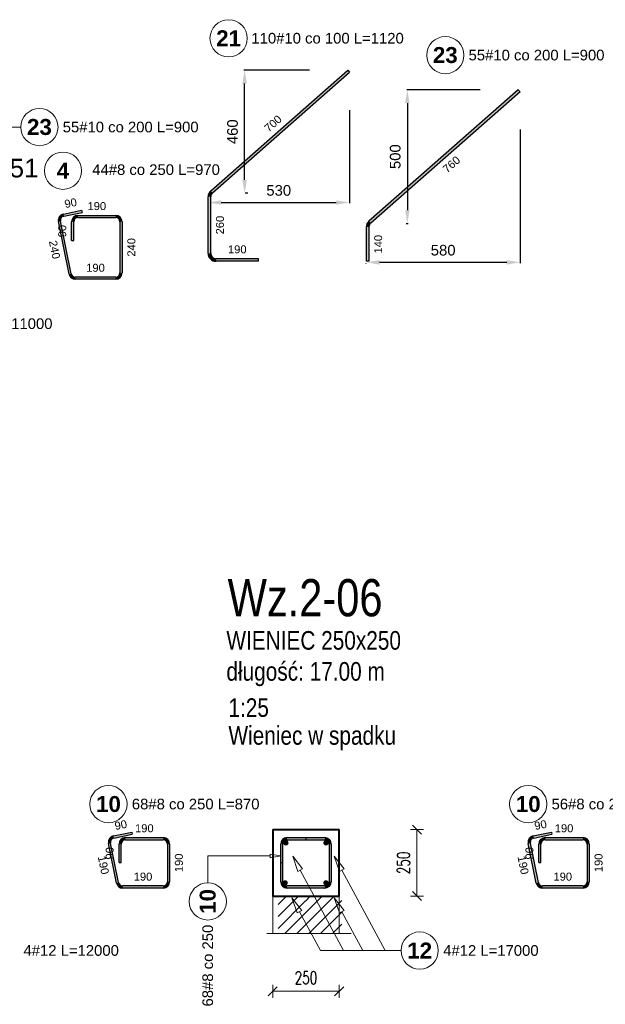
# Model space of a CAD drawing. Extents: x -1474 to 1682781, y -676111 to 75879.
# Tile 9 of 12: x 1674531 to 1676733, y -674088 to -670384. Entities that reach past the tile are written whole.
import ezdxf
from ezdxf.enums import TextEntityAlignment as Align

# ---------------------------------------------------------------- set-up
doc = ezdxf.new("R2010")
doc.units = 0
doc.header["$LTSCALE"] = 10
doc.header["$MEASUREMENT"] = 0
doc.linetypes.add('HIDDEN', pattern=[0.375, 0.25, -0.125])
for name, color, linetype, lineweight in [('P-Linia1', 3, 'Continuous', 40), ('P-Linia3', 6, 'Continuous', 60), ('P-Linia4', 253, 'Continuous', 5), ('P-Przerywana', 13, 'HIDDEN', 9), ('P-Szraf', 251, 'Continuous', 5), ('P-Wymiar', 254, 'Continuous', 9), ('RCAD_deskowanie', 3, 'Continuous', 40)]:
    doc.layers.add(name, color=color, linetype=linetype, lineweight=lineweight)
for name, color, linetype in [('RCAD_kształt pręta', 7, 'Continuous'), ('RCAD_opis kształtu pręta', 7, 'Continuous'), ('RCAD_opis rozkładu', 7, 'Continuous'), ('RCAD_pręt wyrzucony', 130, 'Continuous'), ('RCAD_pręty punktowe', 7, 'Continuous'), ('RCAD_symbole graficzne', 7, 'Continuous')]:
    doc.layers.add(name, color=color, linetype=linetype)
doc.styles.add('ROMANS', font='romans.shx', dxfattribs={"width": 0.7})
doc.styles.add('SIMPLEX', font='arial.ttf', dxfattribs={"width": 0.8})
doc.styles.add('style1', font='arial.ttf')
doc.styles.add('style3', font='arialbd.ttf')
doc.dimstyles.new('A25', dxfattribs={"dimscale": 27, "dimtxt": 1.75, "dimasz": 0.05, "dimexe": 0, "dimexo": 0, "dimgap": 1, "dimtad": 1, "dimdec": 4, "dimrnd": 0.1, "dimdsep": 46, "dimtxsty": 'ROMANS', "dimblk": '[[[[[[[[', "dimcen": 2, "dimdle": 2, "dimse1": 1, "dimse2": 1, "dimclrd": 256, "dimclrt": 1, "dimadec": 0, "dimazin": 0, "dimtfac": 1, "dimtdec": 4, "dimtix": 1, "dimtmove": 2, "dimatfit": 3, "dimldrblk": '[[[[[[[[', "dimfxl": 0, "dimtvp": 0.6, "dimtolj": 1, "dimlwd": -1, "dimarcsym": 0})
doc.dimstyles.new('RBCT DIM 20', dxfattribs={"dimtxt": 40, "dimasz": 50, "dimexe": 2.5, "dimexo": 150, "dimgap": 25, "dimtad": 1, "dimdec": 0, "dimzin": 1, "dimtxsty": 'style1', "dimcen": 50, "dimclrd": 8, "dimclre": 8, "dimclrt": 2, "dimadec": 0, "dimazin": 0, "dimtfac": 1, "dimtdec": 0, "dimtmove": 0, "dimatfit": 3, "dimfxl": 1, "dimarcsym": 0})

# ---------------------------------------------------------------- blocks, each defined once
blk = doc.blocks.new('[[[[[[[[')
at = {"layer": 'P-Wymiar'}
for p, q in [((-12.7, -12.7), (12.7, 12.7)), ((0, 0), (-4.6, 0)), ((0, 18), (0, -18))]:
    blk.add_line(p, q, dxfattribs=at)
blk = doc.blocks.new('*D161')
at = {"layer": 'Defpoints', "color": 0, "transparency": 16777216}
for p in [(1675732.2, -673431.2), (1676024.5, -673431.2), (1675625.7, -673681.2)]:
    blk.add_point(p, dxfattribs=at)
at = {"layer": 'P-Wymiar', "transparency": 16777216}
blk.add_line((1676024.5, -673679.9), (1676024.5, -673432.6), dxfattribs=at)
at = {"layer": 'P-Wymiar', "transparency": 16777216, "xscale": 1.35, "yscale": 1.35, "zscale": 1.35}
for p, rotation in [((1676024.5, -673431.2), 90), ((1676024.5, -673681.2), 270)]:
    blk.add_blockref('[[[[[[[[', p, dxfattribs=dict(at, rotation=rotation))
at = {"layer": 'P-Wymiar', "color": 1, "transparency": 16777216, "insert": (1675973.9, -673556.2), "char_height": 47.25, "attachment_point": 5, "rotation": 90, "style": 'ROMANS'}
blk.add_mtext('\\A1;250', dxfattribs=at)
blk = doc.blocks.new('*D162')
at = {"layer": 'Defpoints', "color": 0, "transparency": 16777216}
for p in [(1675482.2, -673751.6), (1675732.2, -673751.6), (1675732.2, -674039.1)]:
    blk.add_point(p, dxfattribs=at)
at = {"layer": 'P-Wymiar', "transparency": 16777216}
blk.add_line((1675483.6, -674039.1), (1675730.9, -674039.1), dxfattribs=at)
at = {"layer": 'P-Wymiar', "transparency": 16777216, "xscale": 1.35, "yscale": 1.35, "zscale": 1.35, "rotation": 180}
blk.add_blockref('[[[[[[[[', (1675482.2, -674039.1), dxfattribs=at)
at = {"layer": 'P-Wymiar', "transparency": 16777216, "xscale": 1.35, "yscale": 1.35, "zscale": 1.35}
blk.add_blockref('[[[[[[[[', (1675732.2, -674039.1), dxfattribs=at)
at = {"layer": 'P-Wymiar', "color": 1, "transparency": 16777216, "insert": (1675607.2, -673988.4), "char_height": 47.25, "attachment_point": 5, "style": 'ROMANS'}
blk.add_mtext('\\A1;250', dxfattribs=at)
blk = doc.blocks.new('*D181')
at = {"color": 8, "lineweight": -2, "transparency": 16777216}
for p, q in [((1675770.8, -670724.4), (1675770.8, -671074.4)), ((1675238.9, -671186.7), (1675238.9, -671074.4)), ((1675288.9, -671071.9), (1675720.8, -671071.9))]:
    blk.add_line(p, q, dxfattribs=at)
at = {"color": 8, "transparency": 16777216}
for points in [[(1675288.9, -671063.6), (1675288.9, -671080.3), (1675238.9, -671071.9)], [(1675720.8, -671063.6), (1675720.8, -671080.3), (1675770.8, -671071.9)]]:
    blk.add_solid(points, dxfattribs=at)
at = {"layer": 'Defpoints', "color": 0, "transparency": 16777216}
for p in [(1675770.8, -670574.4), (1675238.9, -671036.7), (1675770.8, -671071.9)]:
    blk.add_point(p, dxfattribs=at)
at = {"color": 2, "transparency": 16777216, "insert": (1675504.8, -671026.5), "char_height": 40, "attachment_point": 5, "style": 'style1'}
blk.add_mtext('530', dxfattribs=at)
blk = doc.blocks.new('*D182')
at = {"color": 8, "lineweight": -2, "transparency": 16777216}
for p, q in [((1675620.8, -670574.4), (1675374, -670574.4)), ((1675376.5, -670986.7), (1675376.5, -670624.4)), ((1675388.9, -671036.7), (1675379, -671036.7))]:
    blk.add_line(p, q, dxfattribs=at)
at = {"color": 8, "transparency": 16777216}
for points in [[(1675368.1, -670624.4), (1675384.8, -670624.4), (1675376.5, -670574.4)], [(1675368.1, -670986.7), (1675384.8, -670986.7), (1675376.5, -671036.7)]]:
    blk.add_solid(points, dxfattribs=at)
at = {"layer": 'Defpoints', "color": 0, "transparency": 16777216}
for p in [(1675376.5, -670574.4), (1675770.8, -670574.4), (1675238.9, -671036.7)]:
    blk.add_point(p, dxfattribs=at)
at = {"color": 2, "transparency": 16777216, "insert": (1675331.1, -670805.6), "char_height": 40, "attachment_point": 5, "rotation": 90, "style": 'style1'}
blk.add_mtext('460', dxfattribs=at)
blk = doc.blocks.new('*D183')
at = {"color": 8, "lineweight": -2, "transparency": 16777216}
for p, q in [((1676412.3, -670797.7), (1676412.3, -671299.4)), ((1676362.3, -671296.9), (1675884, -671296.9)), ((1675834, -671300.8), (1675834, -671299.4))]:
    blk.add_line(p, q, dxfattribs=at)
at = {"color": 8, "transparency": 16777216}
for points in [[(1675884, -671288.6), (1675884, -671305.3), (1675834, -671296.9)], [(1676362.3, -671288.6), (1676362.3, -671305.3), (1676412.3, -671296.9)]]:
    blk.add_solid(points, dxfattribs=at)
at = {"layer": 'Defpoints', "color": 0, "transparency": 16777216}
for p in [(1676412.3, -670647.7), (1675834, -671150.8), (1675834, -671296.9)]:
    blk.add_point(p, dxfattribs=at)
at = {"color": 2, "transparency": 16777216, "insert": (1676123.1, -671251.5), "char_height": 40, "attachment_point": 5, "style": 'style1'}
blk.add_mtext('580', dxfattribs=at)
blk = doc.blocks.new('*D184')
at = {"color": 8, "lineweight": -2, "transparency": 16777216}
for p, q in [((1676262.3, -670647.7), (1675986, -670647.7)), ((1675988.5, -670697.7), (1675988.5, -671100.8)), ((1675984, -671150.8), (1675991, -671150.8))]:
    blk.add_line(p, q, dxfattribs=at)
at = {"color": 8, "transparency": 16777216}
for points in [[(1675980.1, -670697.7), (1675996.8, -670697.7), (1675988.5, -670647.7)], [(1675980.1, -671100.8), (1675996.8, -671100.8), (1675988.5, -671150.8)]]:
    blk.add_solid(points, dxfattribs=at)
at = {"layer": 'Defpoints', "color": 0, "transparency": 16777216}
for p in [(1676412.3, -670647.7), (1675834, -671150.8), (1675988.5, -671150.8)]:
    blk.add_point(p, dxfattribs=at)
at = {"color": 2, "transparency": 16777216, "insert": (1675943, -670899.3), "char_height": 40, "attachment_point": 5, "rotation": 90, "style": 'style1'}
blk.add_mtext('500', dxfattribs=at)

msp = doc.modelspace()

# ---------------------------------------------------------------- hatches: boundary and pattern name
at = {"layer": 'P-Szraf'}
h = msp.add_hatch(dxfattribs=at)
h.set_pattern_fill('ANSI31', color=256, scale=10)
h.set_pattern_definition([(45, (4258.748, -25221.298), (-22.4506403, 22.4506403), [])])
h.paths.add_polyline_path([(1675742.21219, -673681.21619), (1675585.49494, -673681.21619), (1675628.1149, -673721.98307), (1675733.23572, -673821.95338), (1675742.21219, -673821.95338)])
h.paths.add_polyline_path([(1675502.21219, -673681.21619), (1675502.21219, -673821.95338), (1675733.23572, -673821.95338), (1675628.1149, -673721.98307), (1675585.07419, -673681.21619)])
at = {"layer": 'RCAD_kształt pręta'}
h = msp.add_hatch(color=4, dxfattribs=at)
edge = h.paths.add_edge_path(flags=0)
edge.add_line((1675536.21219, -673461.21619), (1675536.21219, -673469.21619))
edge.add_arc((1675536.21219, -673485.21619), 16, 90, 180)
edge.add_line((1675520.21219, -673485.21619), (1675512.21219, -673485.21619))
edge.add_arc((1675536.21219, -673485.21619), 24, 450, 540, ccw=False)
h = msp.add_hatch(color=4, dxfattribs=at)
edge = h.paths.add_edge_path(flags=0)
edge.add_line((1675536.21219, -673461.21619), (1675536.21219, -673469.21619))
edge.add_arc((1675536.21219, -673485.21619), 16, 90, 180)
edge.add_line((1675520.21219, -673485.21619), (1675512.21219, -673485.21619))
edge.add_arc((1675536.21219, -673485.21619), 24, 450, 540, ccw=False)
for points in [[(1675536.21219, -673469.21619), (1675536.21219, -673461.21619), (1675678.21219, -673461.21619), (1675678.21219, -673469.21619)], [(1675536.21219, -673469.21619), (1675536.21219, -673461.21619), (1675606.21219, -673461.21619), (1675606.21219, -673469.21619)], [(1675520.21219, -673555.21619), (1675512.21219, -673555.21619), (1675512.21219, -673485.21619), (1675520.21219, -673485.21619)], [(1675520.21219, -673627.21619), (1675512.21219, -673627.21619), (1675512.21219, -673485.21619), (1675520.21219, -673485.21619)], [(1675694.21219, -673485.21619), (1675702.21219, -673485.21619), (1675702.21219, -673627.21619), (1675694.21219, -673627.21619)], [(1675678.21219, -673643.21619), (1675678.21219, -673651.21619), (1675536.21219, -673651.21619), (1675536.21219, -673643.21619)]]:
    msp.add_hatch(color=4, dxfattribs=at).paths.add_polyline_path(points, flags=0)
h = msp.add_hatch(color=4, dxfattribs=at)
edge = h.paths.add_edge_path(flags=0)
edge.add_line((1675702.21219, -673485.21619), (1675694.21219, -673485.21619))
edge.add_arc((1675678.21219, -673485.21619), 16, 0, 90)
edge.add_line((1675678.21219, -673469.21619), (1675678.21219, -673461.21619))
edge.add_arc((1675678.21219, -673485.21619), 24, 360, 450, ccw=False)
h = msp.add_hatch(color=4, dxfattribs=at)
edge = h.paths.add_edge_path(flags=0)
edge.add_line((1675512.21219, -673627.21619), (1675520.21219, -673627.21619))
edge.add_arc((1675536.21219, -673627.21619), 16, 180, 270)
edge.add_line((1675536.21219, -673643.21619), (1675536.21219, -673651.21619))
edge.add_arc((1675536.21219, -673627.21619), 24, 540, 630, ccw=False)
h = msp.add_hatch(color=4, dxfattribs=at)
edge = h.paths.add_edge_path(flags=0)
edge.add_line((1675678.21219, -673651.21619), (1675678.21219, -673643.21619))
edge.add_arc((1675678.21219, -673627.21619), 16, -90, 0)
edge.add_line((1675694.21219, -673627.21619), (1675702.21219, -673627.21619))
edge.add_arc((1675678.21219, -673627.21619), 24, 270, 360, ccw=False)
at = {"layer": 'RCAD_pręt wyrzucony'}
for points in [[(1675255.7051, -671035.20147), (1675249.09882, -671027.69434), (1675764.15188, -670574.44764), (1675770.75816, -670581.95478)], [(1676405.64563, -670647.71092), (1676412.25191, -670655.21805), (1675850.73978, -671149.34872), (1675844.1335, -671141.84159)], [(1675248.91765, -671263.09178), (1675238.91765, -671263.09178), (1675238.91765, -671050.21574), (1675248.91765, -671050.21574)], [(1674696.50096, -671122.93859), (1674694.9116, -671115.09806), (1674763.51626, -671101.1912), (1674765.10562, -671109.03174)], [(1674724.09962, -671339.62288), (1674716.25908, -671341.21224), (1674676.15807, -671143.38772), (1674683.9986, -671141.79836)], [(1674733.62873, -671214.44418), (1674725.62873, -671214.44418), (1674725.62873, -671144.44418), (1674733.62873, -671144.44418)], [(1674749.62873, -671128.44418), (1674749.62873, -671120.44418), (1674891.62873, -671120.44418), (1674891.62873, -671128.44418)], [(1674907.62873, -671144.44418), (1674915.62873, -671144.44418), (1674915.62873, -671336.44418), (1674907.62873, -671336.44418)], [(1675833.95234, -671164.36299), (1675843.95234, -671164.36299), (1675843.95234, -671293.09178), (1675833.95234, -671293.09178)], [(1675428.91765, -671283.09178), (1675428.91765, -671293.09178), (1675268.91765, -671293.09178), (1675268.91765, -671283.09178)], [(1674891.62873, -671352.44418), (1674891.62873, -671360.44418), (1674739.78068, -671360.44418), (1674739.78068, -671352.44418)], [(1674885.1351, -673462.71394), (1674883.54574, -673454.8734), (1674952.1504, -673440.96655), (1674953.73976, -673448.80708)], [(1676463.62734, -673462.71394), (1676462.03799, -673454.8734), (1676530.64265, -673440.96655), (1676532.232, -673448.80708)], [(1674902.80029, -673630.3949), (1674894.95976, -673631.98426), (1674864.79221, -673483.16307), (1674872.63274, -673481.57371)], [(1674928.3294, -673469.21619), (1674928.3294, -673461.21619), (1675070.3294, -673461.21619), (1675070.3294, -673469.21619)], [(1676481.29254, -673630.3949), (1676473.452, -673631.98426), (1676443.28445, -673483.16307), (1676451.12499, -673481.57371)], [(1676506.82165, -673469.21619), (1676506.82165, -673461.21619), (1676648.82165, -673461.21619), (1676648.82165, -673469.21619)], [(1674912.3294, -673555.21619), (1674904.3294, -673555.21619), (1674904.3294, -673485.21619), (1674912.3294, -673485.21619)], [(1675086.3294, -673485.21619), (1675094.3294, -673485.21619), (1675094.3294, -673627.21619), (1675086.3294, -673627.21619)], [(1676490.82165, -673555.21619), (1676482.82165, -673555.21619), (1676482.82165, -673485.21619), (1676490.82165, -673485.21619)], [(1676664.82165, -673485.21619), (1676672.82165, -673485.21619), (1676672.82165, -673627.21619), (1676664.82165, -673627.21619)], [(1675070.3294, -673643.21619), (1675070.3294, -673651.21619), (1674918.48135, -673651.21619), (1674918.48135, -673643.21619)], [(1676648.82165, -673643.21619), (1676648.82165, -673651.21619), (1676496.9736, -673651.21619), (1676496.9736, -673643.21619)]]:
    msp.add_hatch(color=4, dxfattribs=at).paths.add_polyline_path(points, flags=0)
h = msp.add_hatch(color=4, dxfattribs=at)
edge = h.paths.add_edge_path(flags=0)
edge.add_line((1675249.09882, -671027.69434), (1675255.7051, -671035.20147))
edge.add_arc((1675268.91765, -671050.21574), 20, -228.65222278, -180)
edge.add_line((1675248.91765, -671050.21574), (1675238.91765, -671050.21574))
edge.add_arc((1675268.91765, -671050.21574), 30, 131.34777722, 180, ccw=False)
h = msp.add_hatch(color=4, dxfattribs=at)
edge = h.paths.add_edge_path(flags=0)
edge.add_line((1674694.9116, -671115.09806), (1674696.50096, -671122.93859))
edge.add_arc((1674699.67967, -671138.61965), 16, -258.5408441, -168.5408441)
edge.add_line((1674683.9986, -671141.79836), (1674676.15807, -671143.38772))
edge.add_arc((1674699.67967, -671138.61965), 24, 101.4591559, 191.4591559, ccw=False)
h = msp.add_hatch(color=4, dxfattribs=at)
edge = h.paths.add_edge_path(flags=0)
edge.add_line((1674749.62873, -671120.44418), (1674749.62873, -671128.44418))
edge.add_arc((1674749.62873, -671144.44418), 16, 90, 180)
edge.add_line((1674733.62873, -671144.44418), (1674725.62873, -671144.44418))
edge.add_arc((1674749.62873, -671144.44418), 24, 450, 540, ccw=False)
h = msp.add_hatch(color=4, dxfattribs=at)
edge = h.paths.add_edge_path(flags=0)
edge.add_line((1674915.62873, -671144.44418), (1674907.62873, -671144.44418))
edge.add_arc((1674891.62873, -671144.44418), 16, 0, 90)
edge.add_line((1674891.62873, -671128.44418), (1674891.62873, -671120.44418))
edge.add_arc((1674891.62873, -671144.44418), 24, 360, 450, ccw=False)
h = msp.add_hatch(color=4, dxfattribs=at)
edge = h.paths.add_edge_path(flags=0)
edge.add_line((1675844.1335, -671141.84159), (1675850.73978, -671149.34872))
edge.add_arc((1675863.95234, -671164.36299), 20, -228.65222276, -180)
edge.add_line((1675843.95234, -671164.36299), (1675833.95234, -671164.36299))
edge.add_arc((1675863.95234, -671164.36299), 30, 131.34777724, 180, ccw=False)
h = msp.add_hatch(color=4, dxfattribs=at)
edge = h.paths.add_edge_path(flags=0)
edge.add_line((1675238.91765, -671263.09178), (1675248.91765, -671263.09178))
edge.add_arc((1675268.91765, -671263.09178), 20, -180, -90)
edge.add_line((1675268.91765, -671283.09178), (1675268.91765, -671293.09178))
edge.add_arc((1675268.91765, -671263.09178), 30, 180, 270, ccw=False)
h = msp.add_hatch(color=4, dxfattribs=at)
edge = h.paths.add_edge_path(flags=0)
edge.add_line((1674891.62873, -671360.44418), (1674891.62873, -671352.44418))
edge.add_arc((1674891.62873, -671336.44418), 16, -90, 0)
edge.add_line((1674907.62873, -671336.44418), (1674915.62873, -671336.44418))
edge.add_arc((1674891.62873, -671336.44418), 24, 270, 360, ccw=False)
h = msp.add_hatch(color=4, dxfattribs=at)
edge = h.paths.add_edge_path(flags=0)
edge.add_line((1674716.25908, -671341.21224), (1674724.09962, -671339.62288))
edge.add_arc((1674739.78068, -671336.44418), 16, -168.5408441, -90)
edge.add_line((1674739.78068, -671352.44418), (1674739.78068, -671360.44418))
edge.add_arc((1674739.78068, -671336.44418), 24, 191.4591559, 270, ccw=False)
h = msp.add_hatch(color=4, dxfattribs=at)
edge = h.paths.add_edge_path(flags=0)
edge.add_line((1674883.54574, -673454.8734), (1674885.1351, -673462.71394))
edge.add_arc((1674888.3138, -673478.395), 16, -258.5408441, -168.5408441)
edge.add_line((1674872.63274, -673481.57371), (1674864.79221, -673483.16307))
edge.add_arc((1674888.3138, -673478.395), 24, 101.4591559, 191.4591559, ccw=False)
h = msp.add_hatch(color=4, dxfattribs=at)
edge = h.paths.add_edge_path(flags=0)
edge.add_line((1674928.3294, -673461.21619), (1674928.3294, -673469.21619))
edge.add_arc((1674928.3294, -673485.21619), 16, 90, 180)
edge.add_line((1674912.3294, -673485.21619), (1674904.3294, -673485.21619))
edge.add_arc((1674928.3294, -673485.21619), 24, 450, 540, ccw=False)
h = msp.add_hatch(color=4, dxfattribs=at)
edge = h.paths.add_edge_path(flags=0)
edge.add_line((1675094.3294, -673485.21619), (1675086.3294, -673485.21619))
edge.add_arc((1675070.3294, -673485.21619), 16, 0, 90)
edge.add_line((1675070.3294, -673469.21619), (1675070.3294, -673461.21619))
edge.add_arc((1675070.3294, -673485.21619), 24, 360, 450, ccw=False)
h = msp.add_hatch(color=4, dxfattribs=at)
edge = h.paths.add_edge_path(flags=0)
edge.add_line((1676462.03799, -673454.8734), (1676463.62734, -673462.71394))
edge.add_arc((1676466.80605, -673478.395), 16, -258.5408441, -168.5408441)
edge.add_line((1676451.12499, -673481.57371), (1676443.28445, -673483.16307))
edge.add_arc((1676466.80605, -673478.395), 24, 101.4591559, 191.4591559, ccw=False)
h = msp.add_hatch(color=4, dxfattribs=at)
edge = h.paths.add_edge_path(flags=0)
edge.add_line((1676506.82165, -673461.21619), (1676506.82165, -673469.21619))
edge.add_arc((1676506.82165, -673485.21619), 16, 90, 180)
edge.add_line((1676490.82165, -673485.21619), (1676482.82165, -673485.21619))
edge.add_arc((1676506.82165, -673485.21619), 24, 450, 540, ccw=False)
h = msp.add_hatch(color=4, dxfattribs=at)
edge = h.paths.add_edge_path(flags=0)
edge.add_line((1676672.82165, -673485.21619), (1676664.82165, -673485.21619))
edge.add_arc((1676648.82165, -673485.21619), 16, 0, 90)
edge.add_line((1676648.82165, -673469.21619), (1676648.82165, -673461.21619))
edge.add_arc((1676648.82165, -673485.21619), 24, 360, 450, ccw=False)
h = msp.add_hatch(color=4, dxfattribs=at)
edge = h.paths.add_edge_path(flags=0)
edge.add_line((1674894.95976, -673631.98426), (1674902.80029, -673630.3949))
edge.add_arc((1674918.48135, -673627.21619), 16, -168.5408441, -90)
edge.add_line((1674918.48135, -673643.21619), (1674918.48135, -673651.21619))
edge.add_arc((1674918.48135, -673627.21619), 24, 191.4591559, 270, ccw=False)
h = msp.add_hatch(color=4, dxfattribs=at)
edge = h.paths.add_edge_path(flags=0)
edge.add_line((1675070.3294, -673651.21619), (1675070.3294, -673643.21619))
edge.add_arc((1675070.3294, -673627.21619), 16, -90, 0)
edge.add_line((1675086.3294, -673627.21619), (1675094.3294, -673627.21619))
edge.add_arc((1675070.3294, -673627.21619), 24, 270, 360, ccw=False)
h = msp.add_hatch(color=4, dxfattribs=at)
edge = h.paths.add_edge_path(flags=0)
edge.add_line((1676473.452, -673631.98426), (1676481.29254, -673630.3949))
edge.add_arc((1676496.9736, -673627.21619), 16, -168.5408441, -90)
edge.add_line((1676496.9736, -673643.21619), (1676496.9736, -673651.21619))
edge.add_arc((1676496.9736, -673627.21619), 24, 191.4591559, 270, ccw=False)
h = msp.add_hatch(color=4, dxfattribs=at)
edge = h.paths.add_edge_path(flags=0)
edge.add_line((1676648.82165, -673651.21619), (1676648.82165, -673643.21619))
edge.add_arc((1676648.82165, -673627.21619), 16, -90, 0)
edge.add_line((1676664.82165, -673627.21619), (1676672.82165, -673627.21619))
edge.add_arc((1676648.82165, -673627.21619), 24, 270, 360, ccw=False)
at = {"layer": 'RCAD_pręty punktowe'}
h = msp.add_hatch(color=1, dxfattribs=at)
edge = h.paths.add_edge_path(flags=0)
edge.add_arc((1675531.80034, -673480.97355), 10, 0, 360, ccw=False)
h = msp.add_hatch(color=1, dxfattribs=at)
edge = h.paths.add_edge_path(flags=0)
edge.add_arc((1675682.45483, -673480.97355), 10, 0, 360, ccw=False)
h = msp.add_hatch(color=1, dxfattribs=at)
edge = h.paths.add_edge_path(flags=0)
edge.add_arc((1675528.987, -673631.45884), 10, 0, 360, ccw=False)
h = msp.add_hatch(color=1, dxfattribs=at)
edge = h.paths.add_edge_path(flags=0)
edge.add_arc((1675682.45483, -673631.45884), 10, 0, 360, ccw=False)

# ---------------------------------------------------------------- linework, layer by layer
at = {"layer": 'P-Linia1'}
msp.add_lwpolyline([(1675482.21219, -673431.21619), (1675732.21219, -673431.21619)], dxfattribs=at)
at = {"layer": 'P-Linia4'}
for points in [[(1675482.21219, -673431.21619), (1675482.21219, -673431.21619)], [(1675482.21219, -673681.21619), (1675482.21219, -673821.95338)], [(1675482.21219, -673681.21619), (1675732.21219, -673681.21619)], [(1675732.21219, -673681.21619), (1675732.21219, -673821.95338)]]:
    msp.add_lwpolyline(points, dxfattribs=at)
at = {"layer": 'P-Przerywana'}
msp.add_lwpolyline([(1675460.21419, -673821.95338), (1675777.79526, -673821.95338)], dxfattribs=at)
at = {"layer": 'RCAD_deskowanie'}
msp.add_lwpolyline([(1675482.21219, -673431.21619), (1675482.21219, -673681.21619), (1675732.21219, -673681.21619), (1675732.21219, -673581.21619), (1675732.21219, -673431.21619)], dxfattribs=at)
at = {"layer": 'RCAD_kształt pręta', "color": 4}
for p, q in [((1675536.21219, -673461.21619), (1675678.21219, -673461.21619)), ((1675536.21219, -673461.21619), (1675606.21219, -673461.21619)), ((1675536.21219, -673469.21619), (1675678.21219, -673469.21619)), ((1675536.21219, -673469.21619), (1675606.21219, -673469.21619)), ((1675606.21219, -673461.21619), (1675606.21219, -673469.21619)), ((1675512.21219, -673555.21619), (1675512.21219, -673485.21619)), ((1675512.21219, -673627.21619), (1675512.21219, -673485.21619)), ((1675520.21219, -673555.21619), (1675520.21219, -673485.21619)), ((1675520.21219, -673627.21619), (1675520.21219, -673485.21619)), ((1675694.21219, -673485.21619), (1675694.21219, -673627.21619)), ((1675702.21219, -673485.21619), (1675702.21219, -673627.21619)), ((1675512.21219, -673555.21619), (1675520.21219, -673555.21619)), ((1675678.21219, -673643.21619), (1675536.21219, -673643.21619)), ((1675678.21219, -673651.21619), (1675536.21219, -673651.21619))]:
    msp.add_line(p, q, dxfattribs=at)
for centre, radius, start, end in [((1675536.21219, -673485.21619), 24, 90, 180), ((1675536.21219, -673485.21619), 24, 90, 180), ((1675536.21219, -673485.21619), 16, 90, 180), ((1675536.21219, -673485.21619), 16, 90, 180), ((1675678.21219, -673485.21619), 24, 360, 90), ((1675678.21219, -673485.21619), 16, 360, 90), ((1675536.21219, -673627.21619), 24, 180, 270), ((1675536.21219, -673627.21619), 16, 180, 270), ((1675678.21219, -673627.21619), 16, 270, 360), ((1675678.21219, -673627.21619), 24, 270, 0)]:
    msp.add_arc(centre, radius, start, end, dxfattribs=at)
at = {"layer": 'RCAD_opis kształtu pręta', "color": 8, "lineweight": 0}
for p, q in [((1674334.16289, -670788.06351), (1674534.80591, -670788.06351)), ((1675237.91629, -673529.96773), (1675472.21219, -673529.96773)), ((1675237.91629, -673529.96773), (1675237.91629, -673631.28167)), ((1675472.21219, -673523.30106), (1675512.21219, -673529.96773)), ((1675472.21219, -673523.30106), (1675472.21219, -673536.6344)), ((1675512.21219, -673529.96773), (1675472.21219, -673536.6344))]:
    msp.add_line(p, q, dxfattribs=at)
for centre in [(1674604.80591, -670788.06351), (1675237.91629, -673701.28167)]:
    msp.add_circle(centre, 70, dxfattribs=at)
at = {"layer": 'RCAD_opis rozkładu', "color": 8, "lineweight": 0}
for p, q in [((1675576.96524, -673588.58353), (1675557.37295, -673530.99758)), ((1675557.37295, -673530.99758), (1675594.58272, -673579.11652)), ((1675733.27658, -673588.58353), (1675713.68429, -673530.99758)), ((1675713.68429, -673530.99758), (1675750.89406, -673579.11652)), ((1675576.96524, -673588.58353), (1675594.58272, -673579.11652)), ((1675748.16218, -673886.04376), (1675585.77398, -673583.85003)), ((1675733.27658, -673588.58353), (1675750.89406, -673579.11652)), ((1675904.47351, -673886.04376), (1675742.08532, -673583.85003)), ((1675574.15189, -673744.72567), (1675554.5596, -673687.13971)), ((1675554.5596, -673687.13971), (1675591.76938, -673735.25866)), ((1675733.27658, -673744.72567), (1675713.68429, -673687.13971)), ((1675713.68429, -673687.13971), (1675750.89406, -673735.25866)), ((1675574.15189, -673744.72567), (1675591.76938, -673735.25866)), ((1675661.44359, -673886.04376), (1675582.96063, -673739.99216)), ((1675733.27658, -673744.72567), (1675750.89406, -673735.25866)), ((1675820.56827, -673886.04376), (1675742.08532, -673739.99216)), ((1675661.44359, -673886.04376), (1675904.47351, -673886.04376)), ((1675904.47351, -673886.04376), (1675964.94221, -673886.04376)), ((1675964.94221, -673886.04376), (1675964.94221, -673886.04376))]:
    msp.add_line(p, q, dxfattribs=at)
msp.add_circle((1676034.94221, -673886.04376), 70, dxfattribs=at)
at = {"layer": 'RCAD_pręt wyrzucony', "color": 4}
for p, q in [((1675249.09882, -671027.69434), (1675764.15188, -670574.44764)), ((1675255.7051, -671035.20147), (1675770.75816, -670581.95478)), ((1675764.15188, -670574.44764), (1675770.75816, -670581.95478)), ((1676405.64563, -670647.71092), (1675844.1335, -671141.84159)), ((1676412.25191, -670655.21805), (1675850.73978, -671149.34872)), ((1676412.25191, -670655.21805), (1676405.64563, -670647.71092)), ((1675238.91765, -671263.09178), (1675238.91765, -671050.21574)), ((1675248.91765, -671263.09178), (1675248.91765, -671050.21574)), ((1674694.9116, -671115.09806), (1674763.51626, -671101.1912)), ((1674696.50096, -671122.93859), (1674765.10562, -671109.03174)), ((1674763.51626, -671101.1912), (1674765.10562, -671109.03174)), ((1674716.25908, -671341.21224), (1674676.15807, -671143.38772)), ((1674724.09962, -671339.62288), (1674683.9986, -671141.79836)), ((1674725.62873, -671214.44418), (1674725.62873, -671144.44418)), ((1674733.62873, -671214.44418), (1674733.62873, -671144.44418)), ((1674749.62873, -671120.44418), (1674891.62873, -671120.44418)), ((1674749.62873, -671128.44418), (1674891.62873, -671128.44418)), ((1674907.62873, -671144.44418), (1674907.62873, -671336.44418)), ((1674915.62873, -671144.44418), (1674915.62873, -671336.44418)), ((1675833.95234, -671164.36299), (1675833.95234, -671293.09178)), ((1675843.95234, -671164.36299), (1675843.95234, -671293.09178)), ((1674725.62873, -671214.44418), (1674733.62873, -671214.44418)), ((1675428.91765, -671283.09178), (1675268.91765, -671283.09178)), ((1675428.91765, -671293.09178), (1675268.91765, -671293.09178)), ((1675428.91765, -671293.09178), (1675428.91765, -671283.09178)), ((1675843.95234, -671293.09178), (1675833.95234, -671293.09178)), ((1674891.62873, -671352.44418), (1674739.78068, -671352.44418)), ((1674891.62873, -671360.44418), (1674739.78068, -671360.44418)), ((1674883.54574, -673454.8734), (1674952.1504, -673440.96655)), ((1674952.1504, -673440.96655), (1674953.73976, -673448.80708)), ((1676462.03799, -673454.8734), (1676530.64265, -673440.96655)), ((1676530.64265, -673440.96655), (1676532.232, -673448.80708)), ((1674894.95976, -673631.98426), (1674864.79221, -673483.16307)), ((1674902.80029, -673630.3949), (1674872.63274, -673481.57371)), ((1674885.1351, -673462.71394), (1674953.73976, -673448.80708)), ((1674928.3294, -673461.21619), (1675070.3294, -673461.21619)), ((1674928.3294, -673469.21619), (1675070.3294, -673469.21619)), ((1676473.452, -673631.98426), (1676443.28445, -673483.16307)), ((1676481.29254, -673630.3949), (1676451.12499, -673481.57371)), ((1676463.62734, -673462.71394), (1676532.232, -673448.80708)), ((1676506.82165, -673461.21619), (1676648.82165, -673461.21619)), ((1676506.82165, -673469.21619), (1676648.82165, -673469.21619)), ((1674904.3294, -673555.21619), (1674904.3294, -673485.21619)), ((1674912.3294, -673555.21619), (1674912.3294, -673485.21619)), ((1675086.3294, -673485.21619), (1675086.3294, -673627.21619)), ((1675094.3294, -673485.21619), (1675094.3294, -673627.21619)), ((1676482.82165, -673555.21619), (1676482.82165, -673485.21619)), ((1676490.82165, -673555.21619), (1676490.82165, -673485.21619)), ((1676664.82165, -673485.21619), (1676664.82165, -673627.21619)), ((1676672.82165, -673485.21619), (1676672.82165, -673627.21619)), ((1674904.3294, -673555.21619), (1674912.3294, -673555.21619)), ((1676482.82165, -673555.21619), (1676490.82165, -673555.21619)), ((1675070.3294, -673643.21619), (1674918.48135, -673643.21619)), ((1675070.3294, -673651.21619), (1674918.48135, -673651.21619)), ((1676648.82165, -673643.21619), (1676496.9736, -673643.21619)), ((1676648.82165, -673651.21619), (1676496.9736, -673651.21619))]:
    msp.add_line(p, q, dxfattribs=at)
at = {"layer": 'RCAD_pręt wyrzucony', "color": 8, "lineweight": 0}
for centre in [(1675316.22314, -670453.98719), (1676131.15601, -670517.36785), (1674693.36459, -670952.27817), (1674864.50721, -673335.21277), (1676442.99946, -673335.21277)]:
    msp.add_circle(centre, 70, dxfattribs=at)
at = {"layer": 'RCAD_pręt wyrzucony', "color": 4}
for centre, radius, start, end in [((1675268.91765, -671050.21574), 30, 131.34777722, 180), ((1675268.91765, -671050.21574), 20, 131.34777722, 180), ((1674699.67967, -671138.61965), 24, 101.4591559, 191.4591559), ((1674699.67967, -671138.61965), 16, 101.4591559, 191.4591559), ((1674749.62873, -671144.44418), 24, 90, 180), ((1674749.62873, -671144.44418), 16, 90, 180), ((1674891.62873, -671144.44418), 24, 0, 90), ((1674891.62873, -671144.44418), 16, 0, 90), ((1675863.95234, -671164.36299), 30, 131.34777724, 180), ((1675863.95234, -671164.36299), 20, 131.34777724, 180), ((1675268.91765, -671263.09178), 30, 180, 270), ((1675268.91765, -671263.09178), 20, 180, 270), ((1674891.62873, -671336.44418), 16, 270, 0), ((1674891.62873, -671336.44418), 24, 270, 0), ((1674739.78068, -671336.44418), 24, 191.4591559, 270), ((1674739.78068, -671336.44418), 16, 191.4591559, 270), ((1674888.3138, -673478.395), 24, 101.4591559, 191.4591559), ((1674888.3138, -673478.395), 16, 101.4591559, 191.4591559), ((1674928.3294, -673485.21619), 24, 90, 180), ((1674928.3294, -673485.21619), 16, 90, 180), ((1675070.3294, -673485.21619), 24, 0, 90), ((1675070.3294, -673485.21619), 16, 0, 90), ((1676466.80605, -673478.395), 24, 101.4591559, 191.4591559), ((1676466.80605, -673478.395), 16, 101.4591559, 191.4591559), ((1676506.82165, -673485.21619), 24, 90, 180), ((1676506.82165, -673485.21619), 16, 90, 180), ((1676648.82165, -673485.21619), 24, 0, 90), ((1676648.82165, -673485.21619), 16, 0, 90), ((1674918.48135, -673627.21619), 24, 191.4591559, 270), ((1674918.48135, -673627.21619), 16, 191.4591559, 270), ((1675070.3294, -673627.21619), 16, 270, 0), ((1675070.3294, -673627.21619), 24, 270, 0), ((1676496.9736, -673627.21619), 24, 191.4591559, 270), ((1676496.9736, -673627.21619), 16, 191.4591559, 270), ((1676648.82165, -673627.21619), 16, 270, 0), ((1676648.82165, -673627.21619), 24, 270, 0)]:
    msp.add_arc(centre, radius, start, end, dxfattribs=at)

# ---------------------------------------------------------------- texts
at = {"layer": 'P-Linia1', "color": 3, "linetype": 'Continuous', "char_height": 70, "width": 4155.9682635, "attachment_point": 4, "style": 'SIMPLEX'}
for s, insert in [('WIENIEC 250x250\\Pdługość: 11.00 m', (1673729.50904, -672788.00443)), ('WIENIEC 250x250\\Pdługość: 17.00 m', (1675308.00129, -672788.00443))]:
    msp.add_mtext(s, dxfattribs=dict(at, insert=insert))
at = {"layer": 'P-Linia1', "color": 3, "linetype": 'Continuous', "char_height": 70, "attachment_point": 1, "style": 'SIMPLEX'}
for s, insert in [('1:25', (1675315.65551, -672937.02238)), ('Wieniec w spadku', (1675315.65551, -673041.75806))]:
    msp.add_mtext(s, dxfattribs=dict(at, insert=insert))
at = {"layer": 'P-Linia3', "color": 6, "linetype": 'Continuous', "insert": (1675603.84546, -672559.64596), "char_height": 140, "attachment_point": 5, "style": 'SIMPLEX'}
msp.add_mtext('{\\C256;Wz.2-06}', dxfattribs=at)
at = {"layer": 'RCAD_opis kształtu pręta', "color": 1, "attachment_point": 5}
for s, insert, char_height, style in [('23', (1674604.80591, -670788.06351), 60, 'style3'), ('55#10 co 200 L=900', (1674947.88913, -670788.06351), 40, 'style1')]:
    msp.add_mtext(s, dxfattribs=dict(at, insert=insert, char_height=char_height, style=style))
at = {"layer": 'RCAD_opis kształtu pręta', "color": 1, "attachment_point": 5, "rotation": 90}
for s, insert, char_height, style in [('10', (1675237.91629, -673701.28167), 60, 'style3'), ('68#8 co 250 ', (1675237.91629, -673942.70049), 40, 'style1')]:
    msp.add_mtext(s, dxfattribs=dict(at, insert=insert, char_height=char_height, style=style))
at = {"layer": 'RCAD_opis rozkładu', "color": 2, "char_height": 40, "attachment_point": 5, "style": 'style1'}
for s, insert in [('8#12 L=11000', (1674474.51066, -671527.91934)), ('4#12 L=12000', (1674724.22623, -673886.04376)), ('4#12 L=17000', (1676302.71847, -673886.04376))]:
    msp.add_mtext(s, dxfattribs=dict(at, insert=insert))
at = {"layer": 'RCAD_opis rozkładu', "color": 1, "insert": (1676034.94221, -673886.04376), "char_height": 60, "attachment_point": 5, "style": 'style3'}
msp.add_mtext('12', dxfattribs=at)
at = {"layer": 'RCAD_pręt wyrzucony', "color": 1, "attachment_point": 5}
for s, insert, char_height, style in [('21', (1675316.22314, -670453.98719), 60, 'style3'), ('23', (1676131.15601, -670517.36785), 60, 'style3'), ('4', (1674693.36459, -670952.27817), 60, 'style3'), ('190', (1674820.62873, -671085.44418), 30, 'style1'), ('190', (1675348.91765, -671248.09178), 30, 'style1'), ('190', (1674815.7047, -671317.44418), 30, 'style1'), ('10', (1674864.50721, -673335.21277), 60, 'style3'), ('10', (1676442.99946, -673335.21277), 60, 'style3'), ('190', (1674999.3294, -673426.21619), 30, 'style1'), ('190', (1676577.82165, -673426.21619), 30, 'style1'), ('190', (1674994.40538, -673608.21619), 30, 'style1'), ('190', (1676572.89762, -673608.21619), 30, 'style1')]:
    msp.add_mtext(s, dxfattribs=dict(at, insert=insert, char_height=char_height, style=style))
at = {"layer": 'RCAD_pręt wyrzucony', "color": 2, "char_height": 40, "attachment_point": 5, "style": 'style1'}
for s, insert in [('110#10 co 100 L=1120', (1675688.50145, -670453.98719)), ('55#10 co 200 L=900', (1676474.23923, -670517.36785)), ('44#8 co 250 L=970', (1675043.40842, -670948.39127)), ('68#8 co 250 L=870', (1675192.39262, -673335.21277)), ('56#8 co 250 L=870', (1676770.88486, -673335.21277))]:
    msp.add_mtext(s, dxfattribs=dict(at, insert=insert))
at = {"layer": 'RCAD_pręt wyrzucony', "color": 1, "char_height": 30, "attachment_point": 5, "style": 'style1'}
for s, insert, rotation in [('700', (1675483.50337, -670774.79602), 41.34777722), ('760', (1676154.61782, -670928.55836), 41.34777724), ('90', (1674722.2605, -671073.8423), 11.4591559), ('260', (1675283.91765, -671156.65376), 90), ('90', (1674690.62873, -671179.44418), 90), ('240', (1674661.90625, -671249.25341), 281.4591559), ('240', (1674950.62873, -671240.44418), 90), ('140', (1675878.95234, -671228.72739), 90), ('90', (1674910.89464, -673413.61765), 11.4591559), ('90', (1676489.38689, -673413.61765), 11.4591559), ('90', (1674869.3294, -673520.21619), 90), ('90', (1676447.82165, -673520.21619), 90), ('190', (1674845.57365, -673564.52709), 281.4591559), ('190', (1675129.3294, -673556.21619), 90), ('190', (1676424.0659, -673564.52709), 281.4591559), ('190', (1676707.82165, -673556.21619), 90)]:
    msp.add_mtext(s, dxfattribs=dict(at, insert=insert, rotation=rotation))
at = {"layer": 'RCAD_symbole graficzne', "color": 2, "style": 'style1'}
msp.add_text('5.51 ', height=70, dxfattribs=at).set_placement((1674411.13079, -670998.39388), align=Align.BOTTOM_LEFT)

# ---------------------------------------------------------------- dimensions: what is measured, and where the dimension line sits
for base, p1, p2, text, picture, middle in [((1675770.75816, -671071.94395), (1675238.91765, -671036.65376), (1675770.75816, -670574.44764), '530', '*D181', (1675504.83791, -671026.50739)), ((1675833.95234, -671296.94394), (1676412.25191, -670647.71092), (1675833.95234, -671150.80101), '580', '*D183', (1676123.10213, -671251.52102))]:
    dim = msp.add_linear_dim(base=base, p1=p1, p2=p2, text=text, dimstyle='RBCT DIM 20')
    dim.commit()
    dim.dimension.update_dxf_attribs({"geometry": picture, "text_midpoint": middle})
for base, p1, p2, text, picture, middle in [((1675376.47299, -670574.44764), (1675238.91765, -671036.65376), (1675770.75816, -670574.44764), '460', '*D182', (1675331.05007, -670805.5507)), ((1675988.46545, -671150.80101), (1676412.25191, -670647.71092), (1675833.95234, -671150.80101), '500', '*D184', (1675943.04253, -670899.25596))]:
    dim = msp.add_linear_dim(base=base, p1=p1, p2=p2, angle=90, text=text, dimstyle='RBCT DIM 20')
    dim.commit()
    dim.dimension.update_dxf_attribs({"geometry": picture, "text_midpoint": middle})
at = {"layer": 'P-Wymiar'}
dim = msp.add_linear_dim(base=(1676024.516, -673431.21619), p1=(1675625.70826, -673681.21619), p2=(1675732.21219, -673431.21619), angle=90, dimstyle='A25', override={"dimfxl": 0.18, "dimfxlon": 1}, dxfattribs=at)
dim.commit()
dim.dimension.update_dxf_attribs({"geometry": '*D161', "text_midpoint": (1675973.891, -673556.21619)})
dim = msp.add_linear_dim(base=(1675732.21219, -674039.07421), p1=(1675482.21219, -673751.58479), p2=(1675732.21219, -673751.58479), dimstyle='A25', override={"dimfxl": 0.18, "dimfxlon": 1}, dxfattribs=at)
dim.commit()
dim.dimension.update_dxf_attribs({"geometry": '*D162', "text_midpoint": (1675607.21219, -673988.44921)})

doc.saveas('drawing.dxf')
